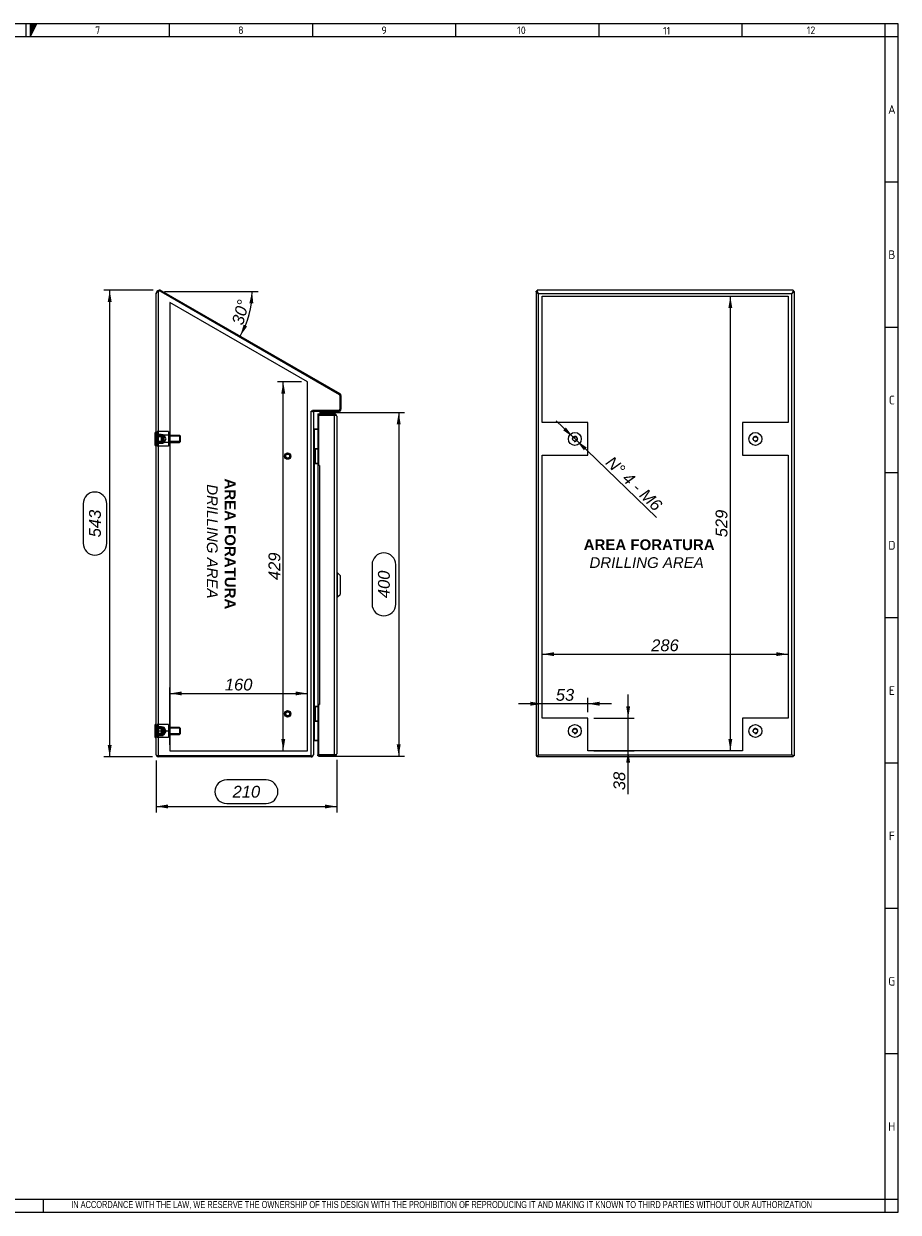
# Model space of a CAD drawing. Extents: x 6 to 412, y 11 to 288.
# Tile 4 of 4: x 209 to 412, y 11 to 288. Entities that reach past the tile are written whole.
import ezdxf
from ezdxf.enums import TextEntityAlignment as Align
from ezdxf.lldxf.tags import DXFTag

# ---------------------------------------------------------------- set-up
doc = ezdxf.new("R2010")
doc.units = 0
doc.layers.get('0').update_dxf_attribs({"linetype": 'CONTINUOUS'})
for name, color, linetype in [('_TRANSLATION', 7, 'CONTINUOUS'), ('AE00417_01', 7, 'CONTINUOUS'), ('C0000000_01', 7, 'CONTINUOUS'), ('C0000000_04', 7, 'CONTINUOUS'), ('C0000000_05', 7, 'CONTINUOUS'), ('C0000000_30', 7, 'CONTINUOUS'), ('C0000002_37', 7, 'CONTINUOUS'), ('DEFAULT', 7, 'CONTINUOUS'), ('DV2_DEFAULT', 7, 'CONTINUOUS'), ('DV3_DEFAULT', 7, 'CONTINUOUS'), ('SERRATURA_CENTR', 7, 'CONTINUOUS')]:
    doc.layers.add(name, color=color, linetype=linetype)
doc.styles.add('SEACAD_ARIAL', font='arial.ttf')
doc.styles.add('SEACAD_ARIALI', font='ariali.ttf')
tags = doc.linetypes.add('CENTER2', pattern=[28.575, 19.05, -3.175, 3.175, -3.175]).pattern_tags.tags
tags[10:11] = [DXFTag(74, 4), DXFTag(75, 0), DXFTag(340, '0'), DXFTag(46, 0.0), DXFTag(50, 0.0), DXFTag(44, 0.0), DXFTag(45, 0.0)]
tags[8:9] = [DXFTag(74, 4), DXFTag(75, 0), DXFTag(340, '0'), DXFTag(46, 0.0), DXFTag(50, 0.0), DXFTag(44, 0.0), DXFTag(45, 0.0)]
tags[6:7] = [DXFTag(74, 4), DXFTag(75, 0), DXFTag(340, '0'), DXFTag(46, 0.0), DXFTag(50, 0.0), DXFTag(44, 0.0), DXFTag(45, 0.0)]
tags[4:5] = [DXFTag(74, 4), DXFTag(75, 0), DXFTag(340, '0'), DXFTag(46, 0.0), DXFTag(50, 0.0), DXFTag(44, 0.0), DXFTag(45, 0.0)]
tags = doc.linetypes.add('HIDDEN2', pattern=[4.7625, 3.175, -1.5875]).pattern_tags.tags
tags[6:7] = [DXFTag(74, 4), DXFTag(75, 0), DXFTag(340, '0'), DXFTag(46, 0.0), DXFTag(50, 0.0), DXFTag(44, 0.0), DXFTag(45, 0.0)]
tags[4:5] = [DXFTag(74, 4), DXFTag(75, 0), DXFTag(340, '0'), DXFTag(46, 0.0), DXFTag(50, 0.0), DXFTag(44, 0.0), DXFTag(45, 0.0)]
doc.dimstyles.new('ISO', dxfattribs={"dimtxt": 0.55, "dimasz": 0.55, "dimexe": 0.275, "dimexo": 0.275, "dimgap": 0.1375, "dimtad": 1, "dimdec": 1, "dimlfac": 5, "dimtxsty": 'SEACAD_ARIAL', "dimsah": 1, "dimcen": 0.275, "dimadec": 1, "dimazin": 3, "dimtfac": 0.7, "dimtdec": 3, "dimtmove": 0, "dimatfit": 3})

# ---------------------------------------------------------------- blocks, each defined once
blk = doc.blocks.new('SE1')
at = {"layer": 'AE00417_01', "color": 7, "linetype": 'HIDDEN2'}
for centre, radius in [((270.05, 186.96), 0.75), ((270.05, 186.96), 0.6), ((270.05, 186.96), 0.5), ((270.05, 186.96), 0.45), ((270.05, 126.96), 0.75), ((270.05, 126.96), 0.6), ((270.05, 126.96), 0.5), ((270.05, 126.96), 0.45)]:
    blk.add_circle(centre, radius, dxfattribs=at)
for centre in [(270.05, 186.96), (270.05, 126.96)]:
    blk.add_arc(centre, 0.477, 255, 195, dxfattribs=at)
at = {"layer": 'C0000000_01', "color": 7, "linetype": 'CONTINUOUS'}
for p, q in [((276.25, 188.56), (276.05, 188.56)), ((276.25, 188.76), (276.25, 188.76)), ((276.25, 188.56), (276.25, 188.76)), ((276.25, 188.56), (276.25, 188.76)), ((276.25, 188.56), (276.25, 185.36)), ((276.25, 188.56), (276.25, 188.56)), ((276.45, 188.56), (276.25, 188.56)), ((276.25, 185.36), (276.25, 188.56)), ((276.26, 188.76), (277.05, 188.76)), ((276.45, 188.56), (276.45, 185.36)), ((276.05, 185.36), (276.25, 185.36)), ((276.25, 185.36), (276.25, 185.36)), ((276.25, 185.36), (276.45, 185.36)), ((276.25, 185.16), (276.25, 185.36)), ((276.25, 185.16), (276.25, 185.36)), ((276.25, 185.16), (276.25, 185.16)), ((277.05, 185.16), (276.26, 185.16)), ((276.25, 128.56), (276.05, 128.56)), ((276.25, 128.76), (276.25, 128.76)), ((276.25, 128.56), (276.25, 128.76)), ((276.25, 128.56), (276.25, 128.76)), ((276.25, 128.56), (276.25, 125.36)), ((276.25, 128.56), (276.25, 128.56)), ((276.45, 128.56), (276.25, 128.56)), ((276.25, 125.36), (276.25, 128.56)), ((276.26, 128.76), (277.05, 128.76)), ((276.45, 128.56), (276.45, 125.36)), ((276.05, 125.36), (276.25, 125.36)), ((276.25, 125.36), (276.25, 125.36)), ((276.25, 125.36), (276.45, 125.36)), ((276.25, 125.16), (276.25, 125.36)), ((276.25, 125.16), (276.25, 125.36)), ((276.25, 125.16), (276.25, 125.16)), ((277.05, 125.16), (276.26, 125.16))]:
    blk.add_line(p, q, dxfattribs=at)
for centre, radius, start, end in [((276.25, 188.56), 0.2, 90, 180), ((277.64, 167.31), 21.28, 91.5928, 93.2082), ((276.25, 185.36), 0.2, 180, 270), ((277.64, 206.53), 21.21, 266.7855, 268.4113), ((276.25, 128.56), 0.2, 90, 180), ((277.64, 107.31), 21.28, 91.5928, 93.2082), ((276.25, 125.36), 0.2, 180, 270), ((277.64, 146.54), 21.21, 266.7855, 268.4113)]:
    blk.add_arc(centre, radius, start, end, dxfattribs=at)
for points in [[(276.45, 188.56), (276.45, 188.76), (276.25, 188.76)], [(276.25, 185.16), (276.45, 185.16), (276.45, 185.36)], [(276.45, 128.56), (276.45, 128.76), (276.25, 128.76)], [(276.25, 125.16), (276.45, 125.16), (276.45, 125.36)]]:
    blk.add_rational_spline(points, [1, 0.707106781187, 1], degree=2, dxfattribs=at)
at = {"layer": 'C0000000_04', "color": 7, "linetype": 'HIDDEN2'}
for p, q in [((239.69, 192.69), (239.69, 191.83)), ((242.29, 192.69), (239.69, 192.69)), ((239.69, 191.96), (241.09, 191.96)), ((239.69, 191.83), (239.69, 190.1)), ((242.29, 191.83), (239.69, 191.83)), ((241.09, 191.8), (239.69, 191.8)), ((241.09, 189.96), (241.09, 191.96)), ((241.29, 191.8), (241.09, 191.8)), ((241.29, 190.13), (241.29, 191.8)), ((241.79, 190.96), (241.29, 191.8)), ((241.29, 190.13), (241.79, 190.96)), ((242.29, 192.69), (242.29, 191.83)), ((242.29, 191.83), (242.29, 190.1)), ((244.89, 191.76), (242.29, 191.76)), ((245.04, 191.61), (242.29, 191.61)), ((244.89, 191.76), (244.89, 190.16)), ((245.09, 191.56), (244.89, 191.76)), ((245.09, 190.36), (245.09, 191.56)), ((239.69, 190.13), (241.09, 190.13)), ((239.69, 190.1), (239.69, 189.23)), ((242.29, 190.1), (239.69, 190.1)), ((239.69, 189.96), (241.09, 189.96)), ((242.29, 189.23), (239.69, 189.23)), ((241.09, 190.13), (241.29, 190.13)), ((245.04, 190.32), (242.29, 190.32)), ((242.29, 190.16), (244.89, 190.16)), ((242.29, 190.1), (242.29, 189.23)), ((244.89, 190.16), (245.09, 190.36)), ((239.69, 124.46), (239.69, 122.96)), ((242.29, 124.46), (239.69, 124.46)), ((239.69, 123.96), (241.09, 123.96)), ((241.09, 123.8), (239.69, 123.8)), ((239.69, 122.96), (239.69, 121.46)), ((242.29, 122.96), (239.69, 122.96)), ((239.69, 122.13), (241.09, 122.13)), ((239.69, 121.96), (241.09, 121.96)), ((241.09, 121.96), (241.09, 123.96)), ((241.29, 123.8), (241.09, 123.8)), ((241.09, 122.13), (241.29, 122.13)), ((241.29, 122.13), (241.29, 123.8)), ((241.79, 122.96), (241.29, 123.8)), ((241.29, 122.13), (241.79, 122.96)), ((242.29, 124.46), (242.29, 122.96)), ((244.89, 123.76), (242.29, 123.76)), ((245.04, 123.61), (242.29, 123.61)), ((242.29, 122.96), (242.29, 121.46)), ((245.04, 122.32), (242.29, 122.32)), ((242.29, 122.16), (244.89, 122.16)), ((244.89, 123.76), (244.89, 122.16)), ((245.09, 123.56), (244.89, 123.76)), ((244.89, 122.16), (245.09, 122.36)), ((245.09, 122.36), (245.09, 123.56)), ((242.29, 121.46), (239.69, 121.46))]:
    blk.add_line(p, q, dxfattribs=at)
at = {"layer": 'C0000000_05', "color": 7, "linetype": 'CONTINUOUS'}
for p, q in [((239.25, 189.46), (239.25, 192.46)), ((239.45, 192.46), (239.25, 192.46)), ((239.25, 189.46), (239.45, 189.46)), ((239.25, 121.46), (239.25, 124.46)), ((239.45, 124.46), (239.25, 124.46)), ((239.25, 121.46), (239.45, 121.46))]:
    blk.add_line(p, q, dxfattribs=at)
at = {"layer": 'C0000000_05', "color": 7, "linetype": 'HIDDEN2'}
for p, q in [((240.85, 191.56), (239.25, 191.56)), ((240.85, 191.45), (239.25, 191.45)), ((240.65, 191.96), (239.45, 191.96)), ((239.45, 191.78), (240.83, 191.78)), ((240.65, 191.96), (240.65, 189.96)), ((240.85, 191.76), (240.65, 191.96)), ((240.85, 190.16), (240.85, 191.76)), ((239.25, 190.47), (240.85, 190.47)), ((240.85, 190.36), (239.25, 190.36)), ((239.45, 190.15), (240.83, 190.15)), ((239.45, 189.96), (240.65, 189.96)), ((240.65, 189.96), (240.85, 190.16)), ((240.85, 123.56), (239.25, 123.56)), ((240.85, 123.46), (239.25, 123.46)), ((239.25, 122.47), (240.85, 122.47)), ((240.85, 122.36), (239.25, 122.36)), ((240.65, 123.96), (239.45, 123.96)), ((239.45, 123.78), (240.83, 123.78)), ((239.45, 122.15), (240.83, 122.15)), ((239.45, 121.96), (240.65, 121.96)), ((240.65, 123.96), (240.65, 121.96)), ((240.85, 123.76), (240.65, 123.96)), ((240.65, 121.96), (240.85, 122.16)), ((240.85, 122.16), (240.85, 123.76))]:
    blk.add_line(p, q, dxfattribs=at)
at = {"layer": 'C0000000_30', "color": 7, "linetype": 'CONTINUOUS'}
for p, q in [((277.05, 196.76), (277.05, 196.52)), ((277.05, 196.76), (280.95, 196.76)), ((277.05, 196.52), (280.95, 196.52)), ((277.29, 196.48), (277.05, 196.48)), ((277.05, 196.48), (277.05, 184.8)), ((277.29, 196.52), (278.99, 196.52)), ((280.95, 196.48), (277.29, 196.48)), ((277.29, 184.8), (277.29, 196.48)), ((278.99, 196.48), (278.99, 196.52)), ((278.99, 196.52), (279.59, 196.52)), ((279.59, 196.52), (279.59, 196.48)), ((280.95, 196.76), (280.95, 196.52)), ((281.38, 196.52), (280.95, 196.52)), ((280.95, 196.48), (281.38, 196.48)), ((280.95, 117.44), (280.95, 196.48)), ((281.45, 196.26), (281.45, 117.66)), ((277.29, 184.8), (277.05, 184.8)), ((277.45, 184.76), (277.06, 184.76)), ((277.06, 184.76), (277.06, 129.16)), ((277.46, 184.8), (277.29, 184.8)), ((277.46, 184.76), (277.45, 184.76)), ((277.45, 184.76), (277.45, 129.16)), ((277.46, 184.8), (277.46, 184.76)), ((277.29, 129.12), (277.05, 129.12)), ((277.05, 129.12), (277.05, 117.44)), ((277.06, 129.16), (277.45, 129.16)), ((277.29, 117.44), (277.29, 129.12)), ((277.29, 129.12), (277.46, 129.12)), ((277.45, 129.16), (277.46, 129.16)), ((277.46, 129.16), (277.46, 129.12)), ((277.29, 117.44), (277.05, 117.44)), ((277.05, 117.16), (277.05, 117.4)), ((280.95, 117.4), (277.05, 117.4)), ((280.95, 117.16), (277.05, 117.16)), ((277.29, 117.44), (280.95, 117.44)), ((277.29, 117.4), (278.99, 117.4)), ((278.99, 117.4), (278.99, 117.44)), ((279.59, 117.4), (278.99, 117.4)), ((279.59, 117.44), (279.59, 117.4)), ((280.95, 117.44), (281.38, 117.44)), ((281.38, 117.4), (280.95, 117.4)), ((280.95, 117.16), (280.95, 117.4))]:
    blk.add_line(p, q, dxfattribs=at)
for centre, radius, start, end in [((277.29, 196.52), 0.24, 179.9047, 189.4813), ((277.29, 196.52), 0.0004, 90, 270), ((280.95, 196.26), 0.5, 31.3323, 90), ((280.95, 196.26), 0.26, 57.7958, 90), ((280.95, 196.26), 0.5, 0, 31.3323), ((277.29, 117.4), 0.24, 170.5187, 180.0953), ((277.29, 117.4), 0.0004, 90, 270), ((280.95, 117.66), 0.26, 270, 302.2042), ((280.95, 117.66), 0.5, 270, 328.6677), ((280.95, 117.66), 0.5, 328.6677, 360)]:
    blk.add_arc(centre, radius, start, end, dxfattribs=at)
for centre, start_param, end_param in [((280.95, 196.26), 3.141593, 3.688444), ((280.95, 117.66), 2.594742, 3.141593)]:
    blk.add_ellipse(centre, major_axis=(-0.5, 0), ratio=0.846154, start_param=start_param, end_param=end_param, dxfattribs=at)
at = {"layer": 'C0000002_37', "color": 7, "linetype": 'CONTINUOUS'}
for p, q in [((239.45, 117.46), (239.45, 224.73)), ((239.63, 225.25), (239.94, 225.25)), ((239.95, 225.26), (239.95, 117.2)), ((282.2, 201.22), (240.39, 225.36)), ((240.59, 225.25), (282.08, 201.3)), ((240.71, 225.46), (282.2, 201.51)), ((282.2, 201.22), (282.2, 197.6)), ((282.21, 201.07), (282.21, 197.86)), ((282.45, 201.07), (282.45, 197.86)), ((275.55, 197.38), (275.81, 197.38)), ((275.55, 117.2), (275.55, 197.38)), ((275.55, 197.38), (275.55, 197.38)), ((275.88, 197.38), (275.55, 197.38)), ((282.2, 197.6), (275.81, 197.6)), ((275.81, 197.38), (275.81, 197.6)), ((276.13, 197.3), (275.97, 197.47)), ((276.05, 197.1), (276.05, 117.48)), ((281.95, 197.6), (276.31, 197.6)), ((281.95, 197.36), (276.31, 197.36)), ((276.31, 193.2), (276.05, 193.2)), ((276.31, 193.2), (277.05, 193.2)), ((276.31, 188.76), (276.31, 193.2)), ((277.05, 193.2), (276.31, 193.2)), ((276.31, 128.76), (276.31, 185.18)), ((276.31, 120.73), (276.31, 125.18)), ((276.31, 120.73), (276.05, 120.73)), ((277.05, 120.73), (276.31, 120.73)), ((276.31, 120.72), (277.05, 120.72)), ((239.52, 117.2), (239.95, 117.2)), ((239.95, 117.2), (239.52, 117.2)), ((239.95, 117.2), (275.55, 117.2)), ((275.55, 117.2), (239.95, 117.2)), ((275.55, 116.96), (239.95, 116.96)), ((275.55, 117.2), (275.88, 117.2)), ((275.78, 117.2), (275.88, 117.09)), ((276.05, 117.48), (276.05, 117.46))]:
    blk.add_line(p, q, dxfattribs=at)
for centre, radius, start, end in [((240.29, 224.73), 0.84, 141.7868, 180), ((240.29, 224.73), 0.84, 60, 141.7868), ((240.45, 224.17), 1.2, 92.7146, 114.7177), ((240.29, 224.73), 0.6, 60, 64.3546), ((281.95, 201.07), 0.26, 53.3828, 60), ((281.95, 201.07), 0.5, 0, 60), ((281.95, 201.07), 0.26, 0, 7.1112), ((276.31, 197.1), 0.5, 132.1579, 147.3667), ((276.31, 197.1), 0.5, 90, 132.1579), ((276.31, 197.1), 0.26, 132.1579, 179.9999), ((276.31, 197.1), 0.26, 90, 132.1579), ((281.95, 197.86), 0.5, 270, 0), ((281.95, 197.86), 0.26, 270, 277.1112), ((281.95, 197.86), 0.26, 352.8888, 0), ((276.31, 193.46), 0.26, 180, 270), ((276.31, 120.46), 0.26, 90, 180), ((239.95, 117.46), 0.5, 180, 211.3323), ((239.95, 117.46), 0.5, 211.3323, 270), ((275.55, 117.46), 0.26, 270, 273.1786), ((275.55, 117.46), 0.5, 270, 312.1579), ((275.55, 117.46), 0.5, 312.1579, 360)]:
    blk.add_arc(centre, radius, start, end, dxfattribs=at)
blk.add_ellipse((239.95, 117.46), major_axis=(0.5, 0), ratio=0.998462, start_param=3.141593, end_param=3.688444, dxfattribs=at)
for points, knots in [([(239.45, 224.73), (239.45, 224.79), (239.45, 224.85), (239.48, 224.95), (239.51, 225), (239.59, 225.08), (239.65, 225.13), (239.78, 225.2), (239.86, 225.23), (239.95, 225.26)], [0, 0, 0, 0, 0.25, 0.25, 0.5, 0.5, 0.75, 0.75, 1, 1, 1, 1]), ([(276.05, 197.1), (276.05, 197.15), (276.03, 197.2), (275.98, 197.29), (275.93, 197.33), (275.88, 197.38)], [0, 0, 0, 0, 0.5, 0.5, 1, 1, 1, 1]), ([(275.88, 117.2), (275.93, 117.25), (275.98, 117.3), (276.03, 117.39), (276.05, 117.44), (276.05, 117.48)], [0, 0, 0, 0, 0.5, 0.5, 1, 1, 1, 1])]:
    blk.add_open_spline(points, degree=3, knots=knots, dxfattribs=at)
at = {"layer": 'DV2_DEFAULT', "color": 7, "linetype": 'CENTER2'}
for p, q in [((242.65, 222.73), (242.65, 118.36)), ((274.65, 204.25), (242.65, 222.73)), ((274.65, 118.36), (274.65, 204.25)), ((242.65, 118.36), (274.65, 118.36))]:
    blk.add_line(p, q, dxfattribs=at)
at = {"layer": 'SERRATURA_CENTR', "color": 7, "linetype": 'CONTINUOUS'}
for p, q in [((281.65, 159.76), (281.45, 159.76)), ((281.65, 154.16), (281.65, 159.76)), ((282.25, 159.16), (281.65, 159.76)), ((282.25, 159.16), (282.25, 154.76)), ((281.45, 154.16), (281.65, 154.16)), ((281.65, 154.16), (282.25, 154.76))]:
    blk.add_line(p, q, dxfattribs=at)
blk = doc.blocks.new('SE2')
at = {"layer": 'C0000000_05', "color": 7, "linetype": 'CONTINUOUS'}
for centre, radius in [((336.87, 190.96), 1.5), ((336.87, 190.96), 0.492), ((378.87, 190.96), 1.5), ((378.87, 190.96), 0.492), ((336.87, 122.96), 1.5), ((336.87, 122.96), 0.492), ((378.87, 122.96), 1.5), ((378.87, 122.96), 0.492)]:
    blk.add_circle(centre, radius, dxfattribs=at)
for centre in [(336.87, 190.96), (378.87, 190.96), (336.87, 122.96), (378.87, 122.96)]:
    blk.add_arc(centre, 0.6, 255, 195, dxfattribs=at)
at = {"layer": 'C0000000_30', "color": 7, "linetype": 'CONTINUOUS'}
for p, q in [((327.85, 196.48), (327.85, 117.44)), ((327.85, 196.48), (327.87, 196.48)), ((327.85, 117.44), (327.87, 117.44)), ((327.92, 117.16), (327.92, 117.2)), ((327.92, 117.16), (328.11, 117.16)), ((328.31, 117.4), (328.31, 117.4)), ((387.43, 117.4), (387.43, 117.4)), ((387.63, 117.16), (387.77, 117.16)), ((387.77, 117.16), (387.77, 117.2))]:
    blk.add_line(p, q, dxfattribs=at)
at = {"layer": 'C0000002_37', "color": 7, "linetype": 'CONTINUOUS'}
for p, q in [((327.87, 225.26), (327.87, 225.36)), ((328.11, 225.36), (327.87, 225.36)), ((328.11, 225.26), (327.87, 225.26)), ((327.87, 225.26), (327.87, 117.2)), ((328.11, 225.57), (328.11, 225.25)), ((387.63, 225.57), (328.11, 225.57)), ((328.11, 225.26), (328.11, 225.36)), ((328.11, 225.25), (328.37, 224.73)), ((387.37, 224.73), (328.37, 224.73)), ((328.37, 117.46), (328.37, 224.73)), ((387.63, 225.25), (387.37, 224.73)), ((387.37, 117.46), (387.37, 224.73)), ((387.63, 225.57), (387.63, 225.25)), ((387.63, 225.36), (387.87, 225.36)), ((387.63, 225.26), (387.63, 225.36)), ((387.63, 225.26), (387.87, 225.26)), ((387.87, 225.26), (387.87, 225.36)), ((387.87, 225.26), (387.87, 117.2)), ((327.87, 117.2), (328.11, 117.2)), ((328.11, 117.2), (328.37, 117.46)), ((328.11, 117.2), (328.37, 117.46)), ((328.31, 117.4), (328.11, 117.2)), ((328.11, 117.2), (328.11, 117.2)), ((328.11, 116.96), (328.11, 117.2)), ((328.11, 117.2), (328.11, 117.2)), ((387.63, 116.96), (328.11, 116.96)), ((328.37, 117.46), (387.37, 117.46)), ((387.63, 117.2), (387.37, 117.46)), ((387.63, 117.2), (387.37, 117.46)), ((387.43, 117.4), (387.63, 117.2)), ((387.63, 116.96), (387.63, 117.2)), ((387.87, 117.2), (387.63, 117.2)), ((387.63, 117.2), (387.63, 117.2)), ((387.63, 117.2), (387.63, 117.2))]:
    blk.add_line(p, q, dxfattribs=at)
for points, knots in [([(328.37, 224.73), (328.36, 224.75), (328.34, 224.77), (328.31, 224.8), (328.28, 224.83), (328.25, 224.87), (328.22, 224.9), (328.19, 224.93), (328.16, 224.96), (328.12, 224.99), (328.09, 225.01), (328.04, 225.05), (327.98, 225.11), (327.93, 225.15), (327.9, 225.19), (327.88, 225.21), (327.87, 225.24), (327.87, 225.25), (327.87, 225.26)], [0, 0, 0, 0, 0.045088, 0.090684, 0.1368, 0.183444, 0.230624, 0.278345, 0.326608, 0.375412, 0.424755, 0.474631, 0.601452, 0.731372, 0.797527, 0.864375, 0.931879, 1, 1, 1, 1]), ([(328.26, 224.95), (328.24, 224.98), (328.23, 225.01), (328.18, 225.08), (328.16, 225.13), (328.12, 225.2), (328.11, 225.23), (328.11, 225.26)], [0.3345131, 0.3345131, 0.3345131, 0.3345131, 0.5, 0.5, 0.75, 0.75, 1, 1, 1, 1]), ([(387.37, 224.73), (387.41, 224.79), (387.46, 224.85), (387.57, 224.95), (387.62, 225), (387.73, 225.08), (387.78, 225.13), (387.85, 225.2), (387.87, 225.23), (387.87, 225.26)], [0, 0, 0, 0, 0.25, 0.25, 0.5, 0.5, 0.75, 0.75, 1, 1, 1, 1]), ([(387.47, 224.95), (387.48, 224.96), (387.49, 224.98), (387.51, 225.01), (387.54, 225.05), (387.57, 225.1), (387.6, 225.16), (387.62, 225.2), (387.63, 225.23), (387.63, 225.25), (387.63, 225.26)], [0.3555372, 0.3555372, 0.3555372, 0.3555372, 0.3971881, 0.4609001, 0.5238544, 0.6473664, 0.7677918, 0.8464616, 0.9238438, 1, 1, 1, 1])]:
    blk.add_open_spline(points, degree=3, knots=knots, dxfattribs=at)
at = {"layer": 'DV3_DEFAULT', "color": 7, "linetype": 'CENTER2'}
for p, q in [((329.27, 194.76), (329.27, 224.17)), ((329.27, 224.17), (386.47, 224.17)), ((386.47, 224.17), (386.47, 194.76)), ((339.87, 194.76), (329.27, 194.76)), ((339.87, 187.16), (339.87, 194.76)), ((386.47, 194.76), (375.87, 194.76)), ((375.87, 194.76), (375.87, 187.16)), ((329.27, 125.96), (329.27, 187.16)), ((329.27, 187.16), (339.87, 187.16)), ((375.87, 187.16), (386.47, 187.16)), ((386.47, 187.16), (386.47, 125.96)), ((339.87, 125.96), (329.27, 125.96)), ((339.87, 118.36), (339.87, 125.96)), ((386.47, 125.96), (375.87, 125.96)), ((375.87, 125.96), (375.87, 118.36)), ((375.87, 118.36), (339.87, 118.36))]:
    blk.add_line(p, q, dxfattribs=at)
blk = doc.blocks.new('DMBLK28')
at = {"layer": 'DEFAULT', "linetype": 'CONTINUOUS'}
for points in [[(245.4, 132.17), (242.65, 131.71), (245.4, 131.25)], [(271.9, 132.17), (271.9, 131.25), (274.65, 131.71)]]:
    blk.add_hatch(color=7, dxfattribs=at).paths.add_polyline_path(points)
at = {"layer": 'DEFAULT', "color": 7, "linetype": 'CONTINUOUS'}
for p, q in [((242.65, 119.74), (242.65, 133.09)), ((274.65, 119.74), (274.65, 133.09)), ((242.65, 131.71), (274.65, 131.71))]:
    blk.add_line(p, q, dxfattribs=at)
at = {"layer": 'DEFAULT', "color": 7, "linetype": 'CONTINUOUS', "style": 'SEACAD_ARIALI'}
blk.add_text('160', height=2.75, dxfattribs=at).set_placement((255.44, 135.15), align=Align.TOP_LEFT)
blk = doc.blocks.new('DMBLK29')
at = {"layer": 'DEFAULT', "linetype": 'CONTINUOUS'}
for points in [[(372.58, 221.42), (373.49, 221.42), (373.04, 224.17)], [(372.58, 121.11), (373.04, 118.36), (373.49, 121.11)]]:
    blk.add_hatch(color=7, dxfattribs=at).paths.add_polyline_path(points)
at = {"layer": 'DEFAULT', "color": 7, "linetype": 'CONTINUOUS'}
blk.add_line((373.04, 118.36), (373.04, 224.17), dxfattribs=at)
at = {"layer": 'DEFAULT', "color": 7, "linetype": 'CONTINUOUS', "style": 'SEACAD_ARIALI'}
blk.add_text('529', height=2.75, rotation=90, dxfattribs=at).set_placement((369.6, 168.06), align=Align.TOP_LEFT)
blk = doc.blocks.new('DMBLK30')
at = {"layer": 'DEFAULT', "linetype": 'CONTINUOUS'}
for points in [[(332.02, 141.31), (329.27, 140.85), (332.02, 140.4)], [(383.72, 141.31), (383.72, 140.4), (386.47, 140.85)]]:
    blk.add_hatch(color=7, dxfattribs=at).paths.add_polyline_path(points)
at = {"layer": 'DEFAULT', "color": 7, "linetype": 'CONTINUOUS'}
blk.add_line((329.27, 140.85), (386.47, 140.85), dxfattribs=at)
at = {"layer": 'DEFAULT', "color": 7, "linetype": 'CONTINUOUS', "style": 'SEACAD_ARIALI'}
blk.add_text('286', height=2.75, dxfattribs=at).set_placement((354.63, 144.29), align=Align.TOP_LEFT)
blk = doc.blocks.new('DMBLK33')
at = {"layer": 'DEFAULT', "linetype": 'CONTINUOUS'}
for points in [[(268.57, 201.5), (269.48, 201.5), (269.02, 204.25)], [(268.57, 121.11), (269.02, 118.36), (269.48, 121.11)]]:
    blk.add_hatch(color=7, dxfattribs=at).paths.add_polyline_path(points)
at = {"layer": 'DEFAULT', "color": 7, "linetype": 'CONTINUOUS'}
for p, q in [((273.27, 204.25), (267.65, 204.25)), ((269.02, 118.36), (269.02, 204.25))]:
    blk.add_line(p, q, dxfattribs=at)
at = {"layer": 'DEFAULT', "color": 7, "linetype": 'CONTINUOUS', "style": 'SEACAD_ARIALI'}
blk.add_text('429', height=2.75, rotation=90, dxfattribs=at).set_placement((265.59, 158.1), align=Align.TOP_LEFT)
blk = doc.blocks.new('DMBLK36')
at = {"layer": 'DEFAULT', "linetype": 'CONTINUOUS'}
for points in [[(349.72, 128.71), (348.81, 128.71), (349.26, 125.96)], [(349.72, 115.61), (349.26, 118.36), (348.81, 115.61)]]:
    blk.add_hatch(color=7, dxfattribs=at).paths.add_polyline_path(points)
at = {"layer": 'DEFAULT', "color": 7, "linetype": 'CONTINUOUS'}
for p, q in [((349.26, 108.23), (349.26, 131.46)), ((341.24, 125.96), (350.64, 125.96)), ((341.24, 118.36), (350.64, 118.36))]:
    blk.add_line(p, q, dxfattribs=at)
at = {"layer": 'DEFAULT', "color": 7, "linetype": 'CONTINUOUS', "style": 'SEACAD_ARIALI'}
blk.add_text('38', height=2.75, rotation=90, dxfattribs=at).set_placement((345.83, 109.19), align=Align.TOP_LEFT)
blk = doc.blocks.new('DMBLK37')
at = {"layer": 'DEFAULT', "linetype": 'CONTINUOUS'}
for points in [[(326.52, 129.78), (326.52, 128.86), (329.27, 129.32)], [(342.62, 129.78), (339.87, 129.32), (342.62, 128.86)]]:
    blk.add_hatch(color=7, dxfattribs=at).paths.add_polyline_path(points)
at = {"layer": 'DEFAULT', "color": 7, "linetype": 'CONTINUOUS'}
for p, q in [((329.27, 127.34), (329.27, 130.7)), ((339.87, 127.34), (339.87, 130.7)), ((345.37, 129.32), (323.77, 129.32))]:
    blk.add_line(p, q, dxfattribs=at)
at = {"layer": 'DEFAULT', "color": 7, "linetype": 'CONTINUOUS', "style": 'SEACAD_ARIALI'}
blk.add_text('53', height=2.75, dxfattribs=at).set_placement((332.43, 132.76), align=Align.TOP_LEFT)
blk = doc.blocks.new('DMBLK38')
at = {"layer": 'DEFAULT', "linetype": 'CONTINUOUS'}
for points in [[(334.77, 193.62), (334.14, 192.96), (336.44, 191.38)], [(339.6, 188.97), (337.3, 190.55), (338.96, 188.31)]]:
    blk.add_hatch(color=7, dxfattribs=at).paths.add_polyline_path(points)
at = {"layer": 'DEFAULT', "color": 7, "linetype": 'CONTINUOUS'}
for p, q in [((332.48, 195.2), (337.3, 190.55)), ((337.3, 190.55), (355.87, 172.65))]:
    blk.add_line(p, q, dxfattribs=at)
at = {"layer": 'DEFAULT', "color": 7, "linetype": 'CONTINUOUS', "style": 'SEACAD_ARIALI'}
blk.add_text('N° 4 - M6', height=2.75, rotation=316.0609, dxfattribs=at).set_placement((345.72, 187.2), align=Align.TOP_LEFT)
blk = doc.blocks.new('DMBLK39')
at = {"layer": 'DEFAULT', "linetype": 'CONTINUOUS'}
for points in [[(242.2, 104.94), (242.2, 105.86), (239.45, 105.4)], [(278.7, 104.94), (281.45, 105.4), (278.7, 105.86)]]:
    blk.add_hatch(color=7, dxfattribs=at).paths.add_polyline_path(points)
at = {"layer": 'DEFAULT', "color": 7, "linetype": 'CONTINUOUS'}
for p, q in [((281.45, 116.29), (281.45, 104.02)), ((239.45, 116.09), (239.45, 104.02)), ((265.03, 111.59), (255.86, 111.59)), ((239.45, 105.4), (281.45, 105.4)), ((255.86, 106.09), (265.03, 106.09))]:
    blk.add_line(p, q, dxfattribs=at)
for centre, start, end in [((255.86, 108.84), 90, 270), ((265.03, 108.84), 270, 90)]:
    blk.add_arc(centre, 2.75, start, end, dxfattribs=at)
at = {"layer": 'DEFAULT', "color": 7, "linetype": 'CONTINUOUS', "style": 'SEACAD_ARIALI'}
blk.add_text('210', height=2.75, dxfattribs=at).set_placement((257.24, 110.21), align=Align.TOP_LEFT)
blk = doc.blocks.new('DMBLK40')
at = {"layer": 'DEFAULT', "linetype": 'CONTINUOUS'}
for points in [[(228.19, 222.81), (229.11, 222.81), (228.65, 225.56)], [(228.19, 119.71), (228.65, 116.96), (229.11, 119.71)]]:
    blk.add_hatch(color=7, dxfattribs=at).paths.add_polyline_path(points)
at = {"layer": 'DEFAULT', "color": 7, "linetype": 'CONTINUOUS'}
for p, q in [((238.75, 225.56), (227.28, 225.56)), ((228.65, 116.96), (228.65, 225.56)), ((222.46, 175.84), (222.46, 166.68)), ((227.96, 166.68), (227.96, 175.84)), ((238.57, 116.96), (227.28, 116.96))]:
    blk.add_line(p, q, dxfattribs=at)
for centre, start, end in [((225.21, 175.84), 0, 180), ((225.21, 166.68), 180, 0)]:
    blk.add_arc(centre, 2.75, start, end, dxfattribs=at)
at = {"layer": 'DEFAULT', "color": 7, "linetype": 'CONTINUOUS', "style": 'SEACAD_ARIALI'}
blk.add_text('543', height=2.75, rotation=90, dxfattribs=at).set_placement((223.84, 168.05), align=Align.TOP_LEFT)
blk = doc.blocks.new('DMBLK41')
at = {"layer": 'DEFAULT', "linetype": 'CONTINUOUS'}
for points in [[(262.06, 222.48), (261.78, 225.25), (261.14, 222.54)], [(259.81, 217.57), (259.01, 214.9), (260.63, 217.16)]]:
    blk.add_hatch(color=7, dxfattribs=at).paths.add_polyline_path(points)
at = {"layer": 'DEFAULT', "color": 7, "linetype": 'CONTINUOUS'}
blk.add_line((241.36, 225.25), (263.16, 225.25), dxfattribs=at)
blk.add_arc((241.07, 225.25), 20.71, 330, 0, dxfattribs=at)
at = {"layer": 'DEFAULT', "color": 7, "linetype": 'CONTINUOUS', "style": 'SEACAD_ARIALI'}
blk.add_text('30°', height=2.75, rotation=75, dxfattribs=at).set_placement((257, 217.98), align=Align.TOP_LEFT)
blk = doc.blocks.new('DMBLK42')
at = {"layer": 'DEFAULT', "linetype": 'CONTINUOUS'}
for points in [[(296.34, 194.35), (295.88, 197.1), (295.42, 194.35)], [(296.34, 119.84), (295.42, 119.84), (295.88, 117.09)]]:
    blk.add_hatch(color=7, dxfattribs=at).paths.add_polyline_path(points)
at = {"layer": 'DEFAULT', "color": 7, "linetype": 'CONTINUOUS'}
for p, q in [((277.42, 197.1), (297.25, 197.1)), ((295.88, 197.1), (295.88, 117.09)), ((289.69, 161.68), (289.69, 152.51)), ((295.19, 152.51), (295.19, 161.68)), ((277.26, 117.09), (297.25, 117.09))]:
    blk.add_line(p, q, dxfattribs=at)
for centre, start, end in [((292.44, 161.68), 0, 180), ((292.44, 152.51), 180, 0)]:
    blk.add_arc(centre, 2.75, start, end, dxfattribs=at)
at = {"layer": 'DEFAULT', "color": 7, "linetype": 'CONTINUOUS', "style": 'SEACAD_ARIALI'}
blk.add_text('400', height=2.75, rotation=90, dxfattribs=at).set_placement((291.06, 153.89), align=Align.TOP_LEFT)

msp = doc.modelspace()

# ---------------------------------------------------------------- hatches: boundary and pattern name
at = {"linetype": 'CONTINUOUS'}
msp.add_hatch(color=7, dxfattribs=at).paths.add_polyline_path([(210.173, 287.588), (210.173, 284.56), (211.687, 287.588)])

# ---------------------------------------------------------------- linework, layer by layer
at = {"color": 7, "linetype": 'CONTINUOUS'}
for p, q in [((412.092, 287.588), (6.234, 287.588)), ((209.163, 287.588), (209.163, 284.56)), ((242.48, 287.588), (242.48, 284.56)), ((275.797, 287.588), (275.797, 284.56)), ((309.113, 287.588), (309.113, 284.56)), ((342.43, 287.588), (342.43, 284.56)), ((375.747, 287.588), (375.747, 284.56)), ((412.092, 10.959), (412.092, 287.588)), ((412.092, 250.738), (409.063, 250.738)), ((412.092, 216.917), (409.063, 216.917)), ((412.092, 183.095), (409.063, 183.095)), ((412.092, 149.274), (409.063, 149.274)), ((412.092, 115.452), (409.063, 115.452)), ((412.092, 81.631), (409.063, 81.631)), ((412.092, 47.809), (409.063, 47.809)), ((213.272, 10.954), (213.272, 13.983)), ((6.234, 10.959), (412.092, 10.959))]:
    msp.add_line(p, q, dxfattribs=at)
msp.add_lwpolyline([(210.173, 287.588), (210.173, 284.56), (211.687, 287.588), (210.173, 287.588)], dxfattribs=at)
at = {"layer": 'DEFAULT', "color": 7, "linetype": 'CONTINUOUS'}
for p, q in [((409.063, 10.959), (409.063, 287.588)), ((412.092, 284.56), (6.234, 284.56)), ((6.234, 13.988), (412.092, 13.988))]:
    msp.add_line(p, q, dxfattribs=at)

# ---------------------------------------------------------------- block references
at = {"layer": 'DEFAULT'}
for name in ['SE1', 'SE2']:
    msp.add_blockref(name, (0, 0), dxfattribs=at)

# ---------------------------------------------------------------- texts
for s, insert, char_height, width, attachment_point in [('{\\fSolid Edge ANSI|b0||i0||c0|p34;\\C7;\\H1.766793;\\W1.;7}', (225.852, 285.196), 1.76679, 1.98765, 8), ('{\\fSolid Edge ANSI|b0||i0||c0|p34;\\C7;\\H1.766793;\\W1.;8}', (259.168, 285.196), 1.76679, 1.98765, 8), ('{\\fSolid Edge ANSI|b0||i0||c0|p34;\\C7;\\H1.766793;\\W1.;9}', (292.485, 285.196), 1.76679, 1.98765, 8), ('{\\fSolid Edge ANSI|b0||i0||c0|p34;\\C7;\\H1.766793;\\W1.;10}', (324.438, 285.196), 1.76679, 11.1986, 8), ('{\\fSolid Edge ANSI|b0||i0||c0|p34;\\C7;\\H1.766793;\\W1.;11}', (358.218, 285.073), 1.76679, 10.09104, 8), ('{\\fSolid Edge ANSI|b0||i0||c0|p34;\\C7;\\H1.766793;\\W1.;12}', (391.814, 285.196), 1.76679, 8.86043, 8), ('{\\fSolid Edge ANSI|b0||i0||c0|p34;\\C7;\\H2.019192;\\W1.;A}', (410.612, 266.645), 2.01919, 2.2716, 8), ('{\\fSolid Edge ANSI|b0||i0||c0|p34;\\C7;\\H2.019192;\\W1.;B}', (410.616, 232.824), 2.01919, 2.524, 8), ('{\\fSolid Edge ANSI|b0||i0||c0|p34;\\C7;\\H2.019192;\\W1.;C}', (410.614, 199.002), 2.01919, 2.3978, 8), ('{\\fSolid Edge ANSI|b0||i0||c0|p34;\\C7;\\H2.019192;\\W1.;D}', (410.616, 165.181), 2.01919, 2.524, 8), ('{\\fSolid Edge ANSI|b0||i0||c0|p34;\\C7;\\H2.019192;\\W1.;E}', (410.614, 131.359), 2.01919, 2.3978, 8), ('{\\fSolid Edge ANSI|b0||i0||c0|p34;\\C7;\\H2.019192;\\W1.;F}', (410.612, 97.538), 2.01919, 2.2716, 8), ('{\\fSolid Edge ANSI|b0||i0||c0|p34;\\C7;\\H2.019192;\\W1.;G}', (410.586, 63.716), 2.01919, 2.5871, 8), ('{\\fSolid Edge ANSI|b0||i0||c0|p34;\\C7;\\H2.019192;\\W1.;H}', (410.588, 29.895), 2.01919, 2.7133, 8), ('{\\fArial Narrow|b0||i0||c0|p34;\\C7;\\H1.6;\\W0.94;IN ACCORDANCE WITH THE LAW, WE RESERVE THE OWNERSHIP OF THIS DESIGN WITH THE PROHIBITION OF REPRODUCING IT AND MAKING IT KNOWN TO THIRD PARTIES WITHOUT OUR AUTHORIZATION}', (219.688, 11.652), 1.6, 181.99571, 7)]:
    msp.add_mtext(s, dxfattribs=dict(insert=insert, char_height=char_height, width=width, attachment_point=attachment_point))
at = {"layer": '_TRANSLATION', "insert": (254.58, 167.106), "char_height": 3, "width": 34.96354, "attachment_point": 5, "rotation": 270}
msp.add_mtext('{\\fArial|b0||i0||c0|p34;\\C7;\\H3.;\\W1.; }{\\fArial|b1||i0||c0|p34;\\C7;\\H2.5;\\W1.;AREA FORATURA \\P}{\\fArial|b0||i1||c0|p34;\\C7;\\H2.5;\\W1.;DRILLING AREA}', dxfattribs=at)
at = {"layer": '_TRANSLATION', "insert": (353.561, 164.235), "char_height": 3, "width": 34.96354, "attachment_point": 5}
msp.add_mtext('{\\fArial|b0||i0||c0|p34;\\C7;\\H3.;\\W1.; }{\\fArial|b1||i0||c0|p34;\\C7;\\H2.5;\\W1.;AREA FORATURA \\P}{\\fArial|b0||i1||c0|p34;\\C7;\\H2.5;\\W1.;DRILLING AREA}', dxfattribs=at)

# ---------------------------------------------------------------- dimensions: what is measured, and where the dimension line sits
at = {"layer": 'DEFAULT', "color": 7, "linetype": 'CONTINUOUS'}
for base, p1, p2, angle, override, picture, middle, dimtype in [((228.652, 116.964), (239.946, 116.964), (240.128, 225.559), 89.90437, {"dimtxt": 2.75, "dimasz": 2.75, "dimexe": 1.375, "dimexo": 1.375, "dimgap": 0.6875, "dimcen": 1.375}, 'DMBLK40', (228.652, 171.262), 161), ((373.035, 224.175), (375.868, 118.364), (386.468, 224.175), 90, {"dimtxt": 2.75, "dimasz": 2.75, "dimexe": 1.375, "dimexo": 1.375, "dimgap": 0.6875, "dimdec": 0, "dimcen": 1.375}, 'DMBLK29', (373.035, 171.269), 160), ((269.024, 118.364), (274.646, 118.364), (274.646, 204.25), 90, {"dimtxt": 2.75, "dimasz": 2.75, "dimexe": 1.375, "dimexo": 1.375, "dimgap": 0.6875, "dimdec": 0, "dimcen": 1.375}, 'DMBLK33', (269.024, 161.307), 161), ((295.877, 197.1029), (276.0463, 197.1029), (275.8819, 117.0932), 269.88226, {"dimtxt": 2.75, "dimasz": 2.75, "dimexe": 1.375, "dimexo": 1.375, "dimgap": 0.6875, "dimcen": 1.375}, 'DMBLK42', (295.877, 157.098), 161), ((329.268, 140.853), (329.268, 125.964), (386.468, 125.964), 0, {"dimtxt": 2.75, "dimasz": 2.75, "dimexe": 1.375, "dimexo": 1.375, "dimgap": 0.6875, "dimdec": 0, "dimcen": 1.375}, 'DMBLK30', (357.868, 140.853), 161), ((242.646, 131.711), (242.646, 118.364), (274.646, 118.364), 0, {"dimtxt": 2.75, "dimasz": 2.75, "dimexe": 1.375, "dimexo": 1.375, "dimgap": 0.6875, "dimcen": 1.375}, 'DMBLK28', (258.646, 131.711), 161), ((349.264, 118.364), (339.868, 118.364), (339.868, 125.964), 90, {"dimtxt": 2.75, "dimasz": 2.75, "dimexe": 1.375, "dimexo": 1.375, "dimgap": 0.6875, "dimcen": 1.375}, 'DMBLK36', (349.264, 114.43), 161), ((239.446, 105.4), (239.446, 117.464), (281.45, 117.664), 0.27281, {"dimtxt": 2.75, "dimasz": 2.75, "dimexe": 1.375, "dimexo": 1.375, "dimgap": 0.6875, "dimcen": 1.375}, 'DMBLK39', (260.448, 105.4), 161)]:
    dim = msp.add_linear_dim(base=base, p1=p1, p2=p2, angle=angle, text='\\A1;<>', dimstyle='ISO', override=override, dxfattribs=at)
    dim.commit()
    dim.dimension.update_dxf_attribs({"geometry": picture, "text_midpoint": middle, "dimtype": dimtype})
dim = msp.add_angular_dim_2l(base=(261.074, 219.893), line1=((241.066, 225.254), (239.626, 225.254)), line2=((241.066, 225.254), (282.196, 201.508)), text='\\A1;<>', dimstyle='ISO', override={"dimtxt": 2.75, "dimasz": 2.75, "dimexe": 1.375, "dimexo": 1.375, "dimgap": 0.6875, "dimcen": 1.375, "dimtolj": 1}, dxfattribs=at)
dim.commit()
dim.dimension.update_dxf_attribs({"geometry": 'DMBLK41', "text_midpoint": (261.074, 219.893), "dimtype": 162})
dim = msp.add_diameter_dim_2p(p1=(336.436, 191.379), p2=(337.3, 190.547), text='\\A1;N° 4 - M6{}', dimstyle='ISO', override={"dimtxt": 2.75, "dimasz": 2.75, "dimexe": 1.375, "dimexo": 1.375, "dimgap": 0.6875, "dimcen": 1.375, "dimtmove": 1, "dimtolj": 1}, dxfattribs=at)
dim.commit()
dim.dimension.update_dxf_attribs({"geometry": 'DMBLK38', "text_midpoint": (342.645, 185.396), "dimtype": 163})
dim = msp.add_linear_dim(base=(329.268, 129.321), p1=(339.868, 125.964), p2=(329.268, 125.964), text='\\A1;<>', dimstyle='ISO', override={"dimtxt": 2.75, "dimasz": 2.75, "dimexe": 1.375, "dimexo": 1.375, "dimgap": 0.6875, "dimcen": 1.375}, dxfattribs=at)
dim.commit()
dim.dimension.update_dxf_attribs({"geometry": 'DMBLK37', "text_midpoint": (334.568, 129.321), "dimtype": 160})

doc.saveas('drawing.dxf')
